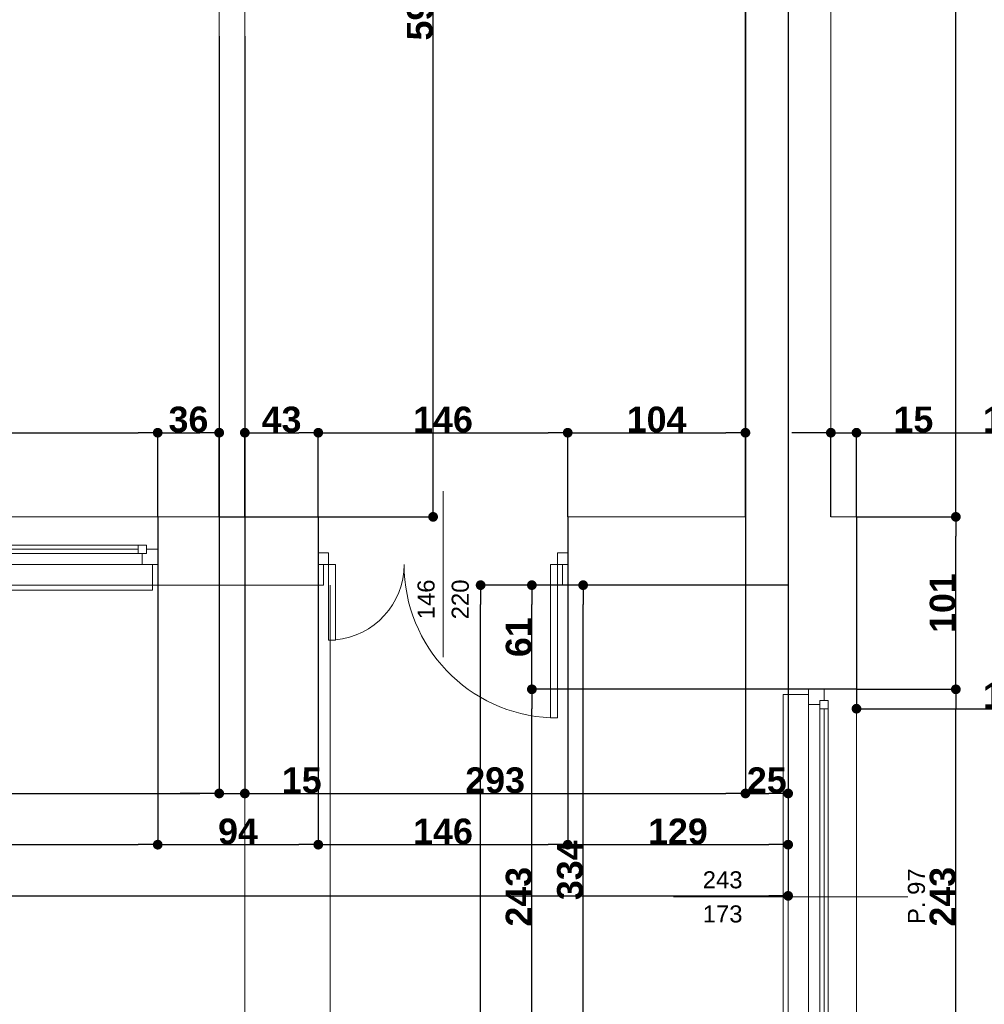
# Model space of a CAD drawing. Header units: millimetres. Extents: x 183299 to 1018155, y -286688 to 171278.
# Tile 49 of 100: x 401330 to 406976, y -86691 to -80924. Entities that reach past the tile are written whole.
import ezdxf

# ---------------------------------------------------------------- set-up
doc = ezdxf.new("R2010")
doc.units = ezdxf.units.MM
doc.header["$MEASUREMENT"] = 0
doc.linetypes.add('Wipeout_Contour', pattern=[1000, 0, -1000])
for name, color, linetype in [('Drzwi ArchiCAD', 7, 'Continuous'), ('inwentaryzacja_sciany', 7, 'Continuous'), ('Okna ArchiCADa', 7, 'Continuous'), ('Wymiarowanie - Ogólne', 7, 'Continuous'), ('Znaczniki Drzwi', 7, 'Continuous'), ('Znaczniki Okien', 7, 'Continuous')]:
    doc.layers.add(name, color=color, linetype=linetype)
for name, color, linetype, lineweight in [('Drzwi ArchiCAD_Nr_Pióra__1', 7, 'Continuous', 13), ('inwentaryzacja_sciany_Nr_Pióra__1', 7, 'Continuous', 13), ('Okna ArchiCADa_Nr_Pióra__1', 7, 'Continuous', 13), ('Znaczniki Drzwi_Nr_Pióra__1', 7, 'Continuous', 13), ('Znaczniki Drzwi_Nr_Pióra__7', 7, 'Continuous', 35), ('Znaczniki Okien_Nr_Pióra__1', 7, 'Continuous', 13), ('Znaczniki Okien_Nr_Pióra__7', 7, 'Continuous', 35)]:
    doc.layers.add(name, color=color, linetype=linetype, lineweight=lineweight)
for name, color, linetype, lineweight, true_color in [('Drzwi ArchiCAD_Nr_Pióra__23', 7, 'Continuous', 20, 0xff6600), ('Drzwi ArchiCAD_Nr_Pióra__3', 7, 'Continuous', 18, 0xff6600), ('Okna ArchiCADa_Nr_Pióra__23', 7, 'Continuous', 20, 0xff6600), ('Okna ArchiCADa_Nr_Pióra__3', 7, 'Continuous', 18, 0xff6600)]:
    doc.layers.add(name, color=color, linetype=linetype, lineweight=lineweight, true_color=true_color)
doc.styles.add('GENERATED_STYLE_1', font='arial.ttf')
doc.styles.add('GENERATED_STYLE_2', font='arialbd.ttf')
doc.dimstyles.new('GENERATED_STYLE__1', dxfattribs={"dimtxt": 150, "dimasz": 114, "dimexe": 0.18, "dimexo": 0, "dimgap": 0.09, "dimtad": 1, "dimtih": 1, "dimtoh": 1, "dimdec": 0, "dimlfac": 0.1, "dimzin": 0, "dimdsep": 46, "dimtxsty": 'GENERATED_STYLE_2', "dimblk": 'ARROWHEAD_11', "dimblk1": 'ARROWHEAD_11', "dimblk2": 'ARROWHEAD_11', "dimcen": 0.09, "dimclrd": 256, "dimclre": 256, "dimclrt": 256, "dimazin": 0, "dimtfac": 1, "dimtdec": 4, "dimtmove": 0, "dimatfit": 3, "dimfxl": 1, "dimtolj": 1, "dimtzin": 0, "dimarcsym": 0})
doc.dimstyles.new('GENERATED_STYLE__2', dxfattribs={"dimtxt": 150, "dimasz": 114, "dimexe": 0.18, "dimexo": 0, "dimgap": 0.09, "dimtad": 1, "dimdec": 0, "dimlfac": 0.1, "dimzin": 0, "dimdsep": 46, "dimtxsty": 'GENERATED_STYLE_2', "dimblk": 'ARROWHEAD_11', "dimblk1": 'ARROWHEAD_11', "dimblk2": 'ARROWHEAD_11', "dimcen": 0.09, "dimclrd": 256, "dimclre": 256, "dimclrt": 256, "dimazin": 0, "dimtfac": 1, "dimtdec": 4, "dimtmove": 0, "dimatfit": 3, "dimfxl": 1, "dimtolj": 1, "dimtzin": 0, "dimarcsym": 0})

# ---------------------------------------------------------------- blocks, each defined once
blk = doc.blocks.new('O1 rozwierane 12_110')
at = {"layer": 'Okna ArchiCADa_Nr_Pióra__1', "linetype": 'Continuous'}
for p, q in [((-1215, 0), (-1215, -90)), ((-1185, 0), (-1215, 0)), ((1185, 0), (1215, 0)), ((1215, 0), (1215, -90))]:
    blk.add_line(p, q, dxfattribs=at)
at = {"layer": 'Okna ArchiCADa_Nr_Pióra__23', "linetype": 'Continuous'}
for p, q in [((-1215, 0), (-1215, -90)), ((1215, -90), (1215, 0))]:
    blk.add_line(p, q, dxfattribs=at)
at = {"layer": 'Okna ArchiCADa_Nr_Pióra__3', "linetype": 'Continuous'}
for p, q in [((-1185, 120), (-1185, 150)), ((-1185, 150), (1185, 150)), ((-1185, 120), (1185, 120)), ((1185, 150), (1185, 120)), ((-1215, -280), (1215, -280)), ((-1215, -280), (1215, -280))]:
    blk.add_line(p, q, dxfattribs=at)
at = {"linetype": 'Wipeout_Contour', "ltscale": 8917.673108}
blk.add_wipeout([(1100, -115), (1100, -65), (1125, -65), (1125, 0), (-1125, 0), (-1125, -65), (-1100, -65), (-1100, -115)], dxfattribs=at).dxf.layer = 'Okna ArchiCADa'
at = {"layer": 'Okna ArchiCADa_Nr_Pióra__23', "linetype": 'Continuous'}
for p, q in [((-1125, 0), (-1215, 0)), ((-1125, -65), (-1125, 0)), ((1215, 0), (1125, 0)), ((1125, 0), (1125, -65)), ((-1215, -90), (-1150, -90)), ((-1150, -90), (-1150, -65)), ((-1150, -65), (-1125, -65)), ((-1100, -65), (-1150, -65)), ((-1150, -65), (-1150, -115)), ((-1150, -115), (-1100, -115)), ((-1100, -115), (-1100, -65)), ((1150, -65), (1100, -65)), ((1100, -65), (1100, -115)), ((1100, -115), (1150, -115)), ((1125, -65), (1150, -65)), ((1150, -65), (1150, -90)), ((1150, -115), (1150, -65)), ((1150, -90), (1215, -90))]:
    blk.add_line(p, q, dxfattribs=at)
at = {"layer": 'Okna ArchiCADa_Nr_Pióra__3', "linetype": 'Continuous'}
for p, q in [((1125, 0), (-1125, 0)), ((-1100, -65), (1100, -65)), ((-1100, -90), (1100, -90)), ((-1100, -115), (1100, -115)), ((-1100, -115), (1100, -115))]:
    blk.add_line(p, q, dxfattribs=at)
blk = doc.blocks.new('Znacznik O 12_127')
at = {"layer": 'Znaczniki Okien_Nr_Pióra__1', "linetype": 'Continuous'}
blk.add_line((0, 671.4), (0, -700), dxfattribs=at)
at = {"layer": 'Znaczniki Okien_Nr_Pióra__7', "linetype": 'Continuous', "char_height": 100, "attachment_point": 7, "rotation": 270, "style": 'GENERATED_STYLE_1'}
for s, insert in [('{173}', (-152.1, 500)), ('{243}', (47.9, 500))]:
    blk.add_mtext(s, dxfattribs=dict(at, insert=insert))
at = {"layer": 'Znaczniki Okien_Nr_Pióra__7', "linetype": 'Continuous', "insert": (-160, -802.1), "char_height": 100, "attachment_point": 7, "style": 'GENERATED_STYLE_1'}
blk.add_mtext('{P. 97}', dxfattribs=at)
blk = doc.blocks.new('Ściana_732_2', base_point=(230485.1, -93675.8))
at = {"layer": 'inwentaryzacja_sciany_Nr_Pióra__1', "linetype": 'Continuous'}
for p, q in [((230885.1, -84945.8), (230885.1, -83935.8)), ((230485.1, -84335.8), (230485.1, -84975.8)), ((230605.1, -84975.8), (230605.1, -84945.8)), ((230605.1, -84945.8), (230695.1, -84945.8)), ((230695.1, -84945.8), (230885.1, -84945.8)), ((230485.1, -84975.8), (230605.1, -84975.8))]:
    blk.add_line(p, q, dxfattribs=at)
at = {"layer": 'Okna ArchiCADa', "linetype": 'Continuous', "rotation": 90}
blk.add_blockref('O1 rozwierane 12_110', (230605.1, -86160.8), dxfattribs=at)
at = {"layer": 'Znaczniki Okien', "rotation": 90}
blk.add_blockref('Znacznik O 12_127', (230485.1, -86160.8), dxfattribs=at)
blk = doc.blocks.new('O1 rozwierane 12_116')
at = {"layer": 'Okna ArchiCADa_Nr_Pióra__1', "linetype": 'Continuous'}
for p, q in [((-1610, 0), (-1610, -90)), ((-1580, 0), (-1610, 0)), ((1580, 0), (1610, 0)), ((1610, 0), (1610, -90))]:
    blk.add_line(p, q, dxfattribs=at)
at = {"layer": 'Okna ArchiCADa_Nr_Pióra__23', "linetype": 'Continuous'}
for p, q in [((-1610, 0), (-1610, -90)), ((1610, -90), (1610, 0))]:
    blk.add_line(p, q, dxfattribs=at)
at = {"layer": 'Okna ArchiCADa_Nr_Pióra__3', "linetype": 'Continuous'}
for p, q in [((-1580, 120), (-1580, 150)), ((-1580, 150), (1580, 150)), ((-1580, 120), (1580, 120)), ((1580, 150), (1580, 120)), ((-1610, -280), (1610, -280)), ((-1610, -280), (1610, -280))]:
    blk.add_line(p, q, dxfattribs=at)
at = {"linetype": 'Wipeout_Contour', "ltscale": 12072.504138}
blk.add_wipeout([(1495, -115), (1495, -65), (1520, -65), (1520, 0), (-1520, 0), (-1520, -65), (-1495, -65), (-1495, -115)], dxfattribs=at).dxf.layer = 'Okna ArchiCADa'
at = {"layer": 'Okna ArchiCADa_Nr_Pióra__23', "linetype": 'Continuous'}
for p, q in [((-1520, 0), (-1610, 0)), ((-1520, -65), (-1520, 0)), ((1610, 0), (1520, 0)), ((1520, 0), (1520, -65)), ((-1610, -90), (-1545, -90)), ((-1545, -90), (-1545, -65)), ((-1545, -65), (-1520, -65)), ((-1495, -65), (-1545, -65)), ((-1545, -65), (-1545, -115)), ((-1545, -115), (-1495, -115)), ((-1495, -115), (-1495, -65)), ((1545, -65), (1495, -65)), ((1495, -65), (1495, -115)), ((1495, -115), (1545, -115)), ((1520, -65), (1545, -65)), ((1545, -65), (1545, -90)), ((1545, -115), (1545, -65)), ((1545, -90), (1610, -90))]:
    blk.add_line(p, q, dxfattribs=at)
at = {"layer": 'Okna ArchiCADa_Nr_Pióra__3', "linetype": 'Continuous'}
for p, q in [((1520, 0), (-1520, 0)), ((-1495, -65), (1495, -65)), ((-1495, -90), (1495, -90)), ((-1495, -115), (1495, -115)), ((-1495, -115), (1495, -115))]:
    blk.add_line(p, q, dxfattribs=at)
blk = doc.blocks.new('D2 Asymetryczne 12_11')
at = {"layer": 'Drzwi ArchiCAD_Nr_Pióra__1', "linetype": 'Continuous'}
for p, q in [((-730, 0), (-730, -70)), ((-700, 0), (-730, 0)), ((700, 0), (730, 0)), ((730, 0), (730, -70))]:
    blk.add_line(p, q, dxfattribs=at)
at = {"layer": 'Drzwi ArchiCAD_Nr_Pióra__23', "linetype": 'Continuous'}
for p, q in [((-670, 0), (-730, 0)), ((-730, 0), (-730, -70)), ((-670, -70), (-670, 0)), ((730, 0), (670, 0)), ((670, 0), (670, -70)), ((730, -70), (730, 0)), ((-730, -70), (-670, -70)), ((670, -70), (730, -70))]:
    blk.add_line(p, q, dxfattribs=at)
at = {"layer": 'Drzwi ArchiCAD_Nr_Pióra__3', "linetype": 'Continuous'}
for p, q in [((670, 897.8), (630, 897.8)), ((630, 897.8), (630, 0)), ((670, 0), (670, 897.8)), ((-670, 0), (-670, 442.2)), ((-670, 442.2), (-630, 442.2)), ((-630, 442.2), (-630, 0)), ((-630, 0), (-670, 0)), ((630, 0), (670, 0))]:
    blk.add_line(p, q, dxfattribs=at)
for centre, radius, start, end in [((670, 0), 897.8, 92.55103, 180), ((-670, 0), 442.2, 0, 84.83127)]:
    blk.add_arc(centre, radius, start, end, dxfattribs=at)
blk = doc.blocks.new('Znacznik O 12_251')
at = {"layer": 'Znaczniki Drzwi_Nr_Pióra__1', "linetype": 'Continuous'}
blk.add_line((0, 421.4), (0, -550), dxfattribs=at)
at = {"layer": 'Znaczniki Drzwi_Nr_Pióra__7', "linetype": 'Continuous', "char_height": 100, "attachment_point": 7, "rotation": 270, "style": 'GENERATED_STYLE_1'}
for s, insert in [('{220}', (-152.1, 200)), ('{146}', (47.9, 200))]:
    blk.add_mtext(s, dxfattribs=dict(at, insert=insert))
blk = doc.blocks.new('Ściana_745_2', base_point=(230485.1, -83935.8))
at = {"layer": 'inwentaryzacja_sciany_Nr_Pióra__1', "linetype": 'Continuous'}
for p, q in [((226795.1, -84125.8), (226795.1, -83935.8)), ((227155.1, -83935.8), (226795.1, -83935.8)), ((227735.1, -83935.8), (227305.1, -83935.8)), ((227735.1, -84145.8), (227735.1, -83935.8)), ((229195.1, -84145.8), (229195.1, -83935.8)), ((230235.1, -83935.8), (229195.1, -83935.8)), ((230885.1, -83935.8), (230735.1, -83935.8)), ((226795.1, -84215.8), (226795.1, -84125.8)), ((227735.1, -84215.8), (227735.1, -84145.8)), ((229195.1, -84215.8), (229195.1, -84145.8)), ((226765.1, -84335.8), (226765.1, -84215.8)), ((226765.1, -84215.8), (226795.1, -84215.8)), ((227765.1, -84215.8), (227735.1, -84215.8)), ((227765.1, -84335.8), (227765.1, -84215.8)), ((229165.1, -84335.8), (229165.1, -84215.8)), ((229165.1, -84215.8), (229195.1, -84215.8)), ((226765.1, -84335.8), (227765.1, -84335.8)), ((229165.1, -84335.8), (230485.1, -84335.8))]:
    blk.add_line(p, q, dxfattribs=at)
at = {"layer": 'Drzwi ArchiCAD', "linetype": 'Continuous', "xscale": -1, "rotation": 180}
blk.add_blockref('D2 Asymetryczne 12_11', (228465.1, -84215.8), dxfattribs=at)
at = {"layer": 'Znaczniki Drzwi', "rotation": 180}
blk.add_blockref('Znacznik O 12_251', (228465.1, -84335.8), dxfattribs=at)
at = {"layer": 'Okna ArchiCADa', "linetype": 'Continuous', "rotation": 180}
blk.add_blockref('O1 rozwierane 12_116', (225185.1, -84215.8), dxfattribs=at)
blk = doc.blocks.new('Ściana_746_2', base_point=(230485.1, -83935.8))
at = {"layer": 'inwentaryzacja_sciany_Nr_Pióra__1', "linetype": 'Continuous'}
for p, q in [((230235.1, -74755.8), (230235.1, -83935.8)), ((230485.1, -83935.8), (230485.1, -75985.8))]:
    blk.add_line(p, q, dxfattribs=at)
blk = doc.blocks.new('Ściana_750_2', base_point=(227305.1, -83935.8))
at = {"layer": 'inwentaryzacja_sciany_Nr_Pióra__1', "linetype": 'Continuous'}
for p, q in [((227305.1, -83935.8), (227305.1, -78005.8)), ((227155.1, -78305.8), (227155.1, -83935.8))]:
    blk.add_line(p, q, dxfattribs=at)
blk = doc.blocks.new('Ściana_292_2', base_point=(230485.1, -83935.8))
at = {"layer": 'inwentaryzacja_sciany_Nr_Pióra__1', "linetype": 'Continuous'}
for p, q in [((230735.1, -77625.8), (230485.1, -77625.8)), ((230485.1, -77625.8), (230485.1, -83935.8)), ((230735.1, -83935.8), (230735.1, -77625.8))]:
    blk.add_line(p, q, dxfattribs=at)
blk = doc.blocks.new('ARROWHEAD_11')
at = {"linetype": 'Continuous'}
blk.add_line((0, 0), (-1, 0), dxfattribs=at)
at = {"linetype": 'Continuous', "const_width": 0.25, "flags": 128}
blk.add_lwpolyline([(-0.125, 0, 1), (0.125, 0, 1)], format="xyb", close=True, dxfattribs=at)
blk = doc.blocks.new('*D5280')
at = {"layer": 'Defpoints', "color": 0}
for p in [(398448, -81021.3), (402498, -81021.3), (402498, -85456.3)]:
    blk.add_point(p, dxfattribs=at)
at = {"layer": 'Wymiarowanie - Ogólne', "linetype": 'Continuous', "lineweight": -2}
for p, q in [((398448, -81021.3), (398448, -85456.5)), ((402498, -81021.3), (402498, -85456.5)), ((398562, -85456.3), (402384, -85456.3))]:
    blk.add_line(p, q, dxfattribs=at)
at = {"layer": 'Wymiarowanie - Ogólne', "lineweight": -2, "xscale": 114, "yscale": 114, "zscale": 114, "rotation": 180}
blk.add_blockref('ARROWHEAD_11', (398448, -85456.3), dxfattribs=at)
at = {"layer": 'Wymiarowanie - Ogólne', "lineweight": -2, "xscale": 114, "yscale": 114, "zscale": 114}
blk.add_blockref('ARROWHEAD_11', (402498, -85456.3), dxfattribs=at)
at = {"layer": 'Wymiarowanie - Ogólne', "insert": (400473, -85379.7), "char_height": 150, "attachment_point": 5, "style": 'GENERATED_STYLE_2'}
blk.add_mtext('\\A1;405', dxfattribs=at)
blk = doc.blocks.new('*D5281')
at = {"layer": 'Defpoints', "color": 0}
for p in [(402498, -81021.3), (402648, -81021.3), (402648, -85456.3)]:
    blk.add_point(p, dxfattribs=at)
at = {"layer": 'Wymiarowanie - Ogólne', "linetype": 'Continuous', "lineweight": -2}
for p, q in [((402498, -81021.3), (402498, -85456.5)), ((402648, -81021.3), (402648, -85456.5)), ((402384, -85456.3), (402270, -85456.3)), ((402498, -85456.3), (402648, -85456.3)), ((402762, -85456.3), (403086.1, -85456.3))]:
    blk.add_line(p, q, dxfattribs=at)
at = {"layer": 'Wymiarowanie - Ogólne', "lineweight": -2, "xscale": 114, "yscale": 114, "zscale": 114}
blk.add_blockref('ARROWHEAD_11', (402498, -85456.3), dxfattribs=at)
at = {"layer": 'Wymiarowanie - Ogólne', "lineweight": -2, "xscale": 114, "yscale": 114, "zscale": 114, "rotation": 180}
blk.add_blockref('ARROWHEAD_11', (402648, -85456.3), dxfattribs=at)
at = {"layer": 'Wymiarowanie - Ogólne', "insert": (402981, -85379.7), "char_height": 150, "attachment_point": 5, "style": 'GENERATED_STYLE_2'}
blk.add_mtext('\\A1;15', dxfattribs=at)
blk = doc.blocks.new('*D5282')
at = {"layer": 'Defpoints', "color": 0}
for p in [(405578, -75056.3), (402648, -81021.3), (405578, -85456.3)]:
    blk.add_point(p, dxfattribs=at)
at = {"layer": 'Wymiarowanie - Ogólne', "linetype": 'Continuous', "lineweight": -2}
for p, q in [((405578, -75056.3), (405578, -85456.5)), ((402648, -81021.3), (402648, -85456.5)), ((402762, -85456.3), (405464, -85456.3))]:
    blk.add_line(p, q, dxfattribs=at)
at = {"layer": 'Wymiarowanie - Ogólne', "lineweight": -2, "xscale": 114, "yscale": 114, "zscale": 114, "rotation": 180}
blk.add_blockref('ARROWHEAD_11', (402648, -85456.3), dxfattribs=at)
at = {"layer": 'Wymiarowanie - Ogólne', "lineweight": -2, "xscale": 114, "yscale": 114, "zscale": 114}
blk.add_blockref('ARROWHEAD_11', (405578, -85456.3), dxfattribs=at)
at = {"layer": 'Wymiarowanie - Ogólne', "insert": (404113, -85379.6), "char_height": 150, "attachment_point": 5, "style": 'GENERATED_STYLE_2'}
blk.add_mtext('\\A1;293', dxfattribs=at)
blk = doc.blocks.new('*D5283')
at = {"layer": 'Defpoints', "color": 0}
for p in [(405578, -75056.3), (405828, -75056.3), (405828, -85456.3)]:
    blk.add_point(p, dxfattribs=at)
at = {"layer": 'Wymiarowanie - Ogólne', "linetype": 'Continuous', "lineweight": -2}
for p, q in [((405578, -75056.3), (405578, -85456.5)), ((405828, -75056.3), (405828, -85456.5)), ((405692, -85456.3), (405714, -85456.3))]:
    blk.add_line(p, q, dxfattribs=at)
at = {"layer": 'Wymiarowanie - Ogólne', "lineweight": -2, "xscale": 114, "yscale": 114, "zscale": 114, "rotation": 180}
blk.add_blockref('ARROWHEAD_11', (405578, -85456.3), dxfattribs=at)
at = {"layer": 'Wymiarowanie - Ogólne', "lineweight": -2, "xscale": 114, "yscale": 114, "zscale": 114}
blk.add_blockref('ARROWHEAD_11', (405828, -85456.3), dxfattribs=at)
at = {"layer": 'Wymiarowanie - Ogólne', "insert": (405703, -85379.7), "char_height": 150, "attachment_point": 5, "style": 'GENERATED_STYLE_2'}
blk.add_mtext('\\A1;25', dxfattribs=at)
blk = doc.blocks.new('*D5289')
at = {"layer": 'Defpoints', "color": 0}
for p in [(398918, -83836.3), (402138, -83836.3), (402138, -85756.3)]:
    blk.add_point(p, dxfattribs=at)
at = {"layer": 'Wymiarowanie - Ogólne', "linetype": 'Continuous', "lineweight": -2}
for p, q in [((398918, -83836.3), (398918, -85756.5)), ((402138, -83836.3), (402138, -85756.5)), ((399032, -85756.3), (402024, -85756.3))]:
    blk.add_line(p, q, dxfattribs=at)
at = {"layer": 'Wymiarowanie - Ogólne', "lineweight": -2, "xscale": 114, "yscale": 114, "zscale": 114, "rotation": 180}
blk.add_blockref('ARROWHEAD_11', (398918, -85756.3), dxfattribs=at)
at = {"layer": 'Wymiarowanie - Ogólne', "lineweight": -2, "xscale": 114, "yscale": 114, "zscale": 114}
blk.add_blockref('ARROWHEAD_11', (402138, -85756.3), dxfattribs=at)
at = {"layer": 'Wymiarowanie - Ogólne', "insert": (400528, -85679.7), "char_height": 150, "attachment_point": 5, "style": 'GENERATED_STYLE_2'}
blk.add_mtext('\\A1;322', dxfattribs=at)
blk = doc.blocks.new('*D5290')
at = {"layer": 'Defpoints', "color": 0}
for p in [(402138, -83836.3), (403078, -83836.3), (403078, -85756.3)]:
    blk.add_point(p, dxfattribs=at)
at = {"layer": 'Wymiarowanie - Ogólne', "linetype": 'Continuous', "lineweight": -2}
for p, q in [((402138, -83836.3), (402138, -85756.5)), ((403078, -83836.3), (403078, -85756.5)), ((402252, -85756.3), (402964, -85756.3))]:
    blk.add_line(p, q, dxfattribs=at)
at = {"layer": 'Wymiarowanie - Ogólne', "lineweight": -2, "xscale": 114, "yscale": 114, "zscale": 114, "rotation": 180}
blk.add_blockref('ARROWHEAD_11', (402138, -85756.3), dxfattribs=at)
at = {"layer": 'Wymiarowanie - Ogólne', "lineweight": -2, "xscale": 114, "yscale": 114, "zscale": 114}
blk.add_blockref('ARROWHEAD_11', (403078, -85756.3), dxfattribs=at)
at = {"layer": 'Wymiarowanie - Ogólne', "insert": (402608, -85679.6), "char_height": 150, "attachment_point": 5, "style": 'GENERATED_STYLE_2'}
blk.add_mtext('\\A1;94', dxfattribs=at)
blk = doc.blocks.new('*D5291')
at = {"layer": 'Defpoints', "color": 0}
for p in [(403078, -83836.3), (404538, -83836.3), (404538, -85756.3)]:
    blk.add_point(p, dxfattribs=at)
at = {"layer": 'Wymiarowanie - Ogólne', "linetype": 'Continuous', "lineweight": -2}
for p, q in [((403078, -83836.3), (403078, -85756.5)), ((404538, -83836.3), (404538, -85756.5)), ((403192, -85756.3), (404424, -85756.3))]:
    blk.add_line(p, q, dxfattribs=at)
at = {"layer": 'Wymiarowanie - Ogólne', "lineweight": -2, "xscale": 114, "yscale": 114, "zscale": 114, "rotation": 180}
blk.add_blockref('ARROWHEAD_11', (403078, -85756.3), dxfattribs=at)
at = {"layer": 'Wymiarowanie - Ogólne', "lineweight": -2, "xscale": 114, "yscale": 114, "zscale": 114}
blk.add_blockref('ARROWHEAD_11', (404538, -85756.3), dxfattribs=at)
at = {"layer": 'Wymiarowanie - Ogólne', "insert": (403808, -85679.7), "char_height": 150, "attachment_point": 5, "style": 'GENERATED_STYLE_2'}
blk.add_mtext('\\A1;146', dxfattribs=at)
blk = doc.blocks.new('*D5292')
at = {"layer": 'Defpoints', "color": 0}
for p in [(404538, -83836.3), (405828, -84236.3), (405828, -85756.3)]:
    blk.add_point(p, dxfattribs=at)
at = {"layer": 'Wymiarowanie - Ogólne', "linetype": 'Continuous', "lineweight": -2}
for p, q in [((404538, -83836.3), (404538, -85756.5)), ((405828, -84236.3), (405828, -85756.5)), ((404652, -85756.3), (405714, -85756.3))]:
    blk.add_line(p, q, dxfattribs=at)
at = {"layer": 'Wymiarowanie - Ogólne', "lineweight": -2, "xscale": 114, "yscale": 114, "zscale": 114, "rotation": 180}
blk.add_blockref('ARROWHEAD_11', (404538, -85756.3), dxfattribs=at)
at = {"layer": 'Wymiarowanie - Ogólne', "lineweight": -2, "xscale": 114, "yscale": 114, "zscale": 114}
blk.add_blockref('ARROWHEAD_11', (405828, -85756.3), dxfattribs=at)
at = {"layer": 'Wymiarowanie - Ogólne', "insert": (405183, -85679.6), "char_height": 150, "attachment_point": 5, "style": 'GENERATED_STYLE_2'}
blk.add_mtext('\\A1;129', dxfattribs=at)
blk = doc.blocks.new('*D5293')
at = {"layer": 'Defpoints', "color": 0}
for p in [(389508, -84236.3), (405828, -84236.3), (405828, -86056.3)]:
    blk.add_point(p, dxfattribs=at)
at = {"layer": 'Wymiarowanie - Ogólne', "linetype": 'Continuous', "lineweight": -2}
for p, q in [((389508, -84236.3), (389508, -86056.5)), ((405828, -84236.3), (405828, -86056.5)), ((389622, -86056.3), (405714, -86056.3))]:
    blk.add_line(p, q, dxfattribs=at)
at = {"layer": 'Wymiarowanie - Ogólne', "lineweight": -2, "xscale": 114, "yscale": 114, "zscale": 114, "rotation": 180}
blk.add_blockref('ARROWHEAD_11', (389508, -86056.3), dxfattribs=at)
at = {"layer": 'Wymiarowanie - Ogólne', "lineweight": -2, "xscale": 114, "yscale": 114, "zscale": 114}
blk.add_blockref('ARROWHEAD_11', (405828, -86056.3), dxfattribs=at)
at = {"layer": 'Wymiarowanie - Ogólne', "insert": (397668, -85979.7), "char_height": 150, "attachment_point": 5, "style": 'GENERATED_STYLE_2'}
blk.add_mtext('\\A1;1632', dxfattribs=at)
blk = doc.blocks.new('*D5313')
at = {"layer": 'Defpoints', "color": 0}
for p in [(404628, -84236.3), (405828, -84236.3), (415043, -87576.3)]:
    blk.add_point(p, dxfattribs=at)
at = {"layer": 'Wymiarowanie - Ogólne', "linetype": 'Continuous', "lineweight": -2}
for p, q in [((405828, -84236.3), (404627.8, -84236.3)), ((404628, -87462.3), (404628, -84350.3)), ((415043, -87576.3), (404627.8, -87576.3))]:
    blk.add_line(p, q, dxfattribs=at)
at = {"layer": 'Wymiarowanie - Ogólne', "lineweight": -2, "xscale": 114, "yscale": 114, "zscale": 114}
for p, rotation in [((404628, -84236.3), 90), ((404628, -87576.3), 270)]:
    blk.add_blockref('ARROWHEAD_11', p, dxfattribs=dict(at, rotation=rotation))
at = {"layer": 'Wymiarowanie - Ogólne', "insert": (404551.4, -85906.3), "char_height": 150, "attachment_point": 5, "rotation": 90, "style": 'GENERATED_STYLE_2'}
blk.add_mtext('\\A1;334', dxfattribs=at)
blk = doc.blocks.new('*D5315')
at = {"layer": 'Defpoints', "color": 0}
for p in [(404328, -84846.3), (406228, -84846.3), (406228, -87276.3)]:
    blk.add_point(p, dxfattribs=at)
at = {"layer": 'Wymiarowanie - Ogólne', "linetype": 'Continuous', "lineweight": -2}
for p, q in [((406228, -84846.3), (404327.8, -84846.3)), ((404328, -87162.3), (404328, -84960.3)), ((406228, -87276.3), (404327.8, -87276.3))]:
    blk.add_line(p, q, dxfattribs=at)
at = {"layer": 'Wymiarowanie - Ogólne', "lineweight": -2, "xscale": 114, "yscale": 114, "zscale": 114}
for p, rotation in [((404328, -84846.3), 90), ((404328, -87276.3), 270)]:
    blk.add_blockref('ARROWHEAD_11', p, dxfattribs=dict(at, rotation=rotation))
at = {"layer": 'Wymiarowanie - Ogólne', "insert": (404251.4, -86061.3), "char_height": 150, "attachment_point": 5, "rotation": 90, "style": 'GENERATED_STYLE_2'}
blk.add_mtext('\\A1;243', dxfattribs=at)
blk = doc.blocks.new('*D5316')
at = {"layer": 'Defpoints', "color": 0}
for p in [(404328, -84236.3), (405828, -84236.3), (406228, -84846.3)]:
    blk.add_point(p, dxfattribs=at)
at = {"layer": 'Wymiarowanie - Ogólne', "linetype": 'Continuous', "lineweight": -2}
for p, q in [((405828, -84236.3), (404327.8, -84236.3)), ((404328, -84732.3), (404328, -84350.3)), ((406228, -84846.3), (404327.8, -84846.3))]:
    blk.add_line(p, q, dxfattribs=at)
at = {"layer": 'Wymiarowanie - Ogólne', "lineweight": -2, "xscale": 114, "yscale": 114, "zscale": 114}
for p, rotation in [((404328, -84236.3), 90), ((404328, -84846.3), 270)]:
    blk.add_blockref('ARROWHEAD_11', p, dxfattribs=dict(at, rotation=rotation))
at = {"layer": 'Wymiarowanie - Ogólne', "insert": (404251.4, -84541.3), "char_height": 150, "attachment_point": 5, "rotation": 90, "style": 'GENERATED_STYLE_2'}
blk.add_mtext('\\A1;61', dxfattribs=at)
blk = doc.blocks.new('*D5317')
at = {"layer": 'Defpoints', "color": 0}
for p in [(404028, -84236.3), (405828, -84236.3), (405828, -93976.3)]:
    blk.add_point(p, dxfattribs=at)
at = {"layer": 'Wymiarowanie - Ogólne', "linetype": 'Continuous', "lineweight": -2}
for p, q in [((405828, -84236.3), (404027.8, -84236.3)), ((404028, -93862.3), (404028, -84350.3)), ((405828, -93976.3), (404027.8, -93976.3))]:
    blk.add_line(p, q, dxfattribs=at)
at = {"layer": 'Wymiarowanie - Ogólne', "lineweight": -2, "xscale": 114, "yscale": 114, "zscale": 114}
for p, rotation in [((404028, -84236.3), 90), ((404028, -93976.3), 270)]:
    blk.add_blockref('ARROWHEAD_11', p, dxfattribs=dict(at, rotation=rotation))
at = {"layer": 'Wymiarowanie - Ogólne', "insert": (403951.2, -89106.3), "char_height": 150, "attachment_point": 5, "rotation": 90, "style": 'GENERATED_STYLE_2'}
blk.add_mtext('\\A1;974', dxfattribs=at)
blk = doc.blocks.new('*D6670')
at = {"layer": 'Defpoints', "color": 0}
for p in [(408058, -80781.3), (406228, -83836.3), (408058, -84960)]:
    blk.add_point(p, dxfattribs=at)
at = {"layer": 'Wymiarowanie - Ogólne', "linetype": 'Continuous', "lineweight": -2}
for p, q in [((408058, -80781.3), (408058, -84960.2)), ((406228, -83836.3), (406228, -84960.2)), ((406342, -84960), (407944, -84960))]:
    blk.add_line(p, q, dxfattribs=at)
at = {"layer": 'Wymiarowanie - Ogólne', "lineweight": -2, "xscale": 114, "yscale": 114, "zscale": 114, "rotation": 180}
blk.add_blockref('ARROWHEAD_11', (406228, -84960), dxfattribs=at)
at = {"layer": 'Wymiarowanie - Ogólne', "lineweight": -2, "xscale": 114, "yscale": 114, "zscale": 114}
blk.add_blockref('ARROWHEAD_11', (408058, -84960), dxfattribs=at)
at = {"layer": 'Wymiarowanie - Ogólne', "insert": (407143, -84883.3), "char_height": 150, "attachment_point": 5, "style": 'GENERATED_STYLE_2'}
blk.add_mtext('\\A1;183', dxfattribs=at)
blk = doc.blocks.new('*D6701')
at = {"layer": 'Defpoints', "color": 0}
for p in [(406228, -84846.3), (406809.5, -84846.3), (406228, -87276.3)]:
    blk.add_point(p, dxfattribs=at)
at = {"layer": 'Wymiarowanie - Ogólne', "linetype": 'Continuous', "lineweight": -2}
for p, q in [((406228, -84846.3), (406809.7, -84846.3)), ((406809.5, -87162.3), (406809.5, -84960.3)), ((406228, -87276.3), (406809.7, -87276.3))]:
    blk.add_line(p, q, dxfattribs=at)
at = {"layer": 'Wymiarowanie - Ogólne', "lineweight": -2, "xscale": 114, "yscale": 114, "zscale": 114}
for p, rotation in [((406809.5, -84846.3), 90), ((406809.5, -87276.3), 270)]:
    blk.add_blockref('ARROWHEAD_11', p, dxfattribs=dict(at, rotation=rotation))
at = {"layer": 'Wymiarowanie - Ogólne', "insert": (406733, -86061.3), "char_height": 150, "attachment_point": 5, "rotation": 90, "style": 'GENERATED_STYLE_2'}
blk.add_mtext('\\A1;243', dxfattribs=at)
blk = doc.blocks.new('*D6702')
at = {"layer": 'Defpoints', "color": 0}
for p in [(406228, -83836.3), (406809.5, -83836.3), (406228, -84846.3)]:
    blk.add_point(p, dxfattribs=at)
at = {"layer": 'Wymiarowanie - Ogólne', "linetype": 'Continuous', "lineweight": -2}
for p, q in [((406228, -83836.3), (406809.7, -83836.3)), ((406809.5, -84732.3), (406809.5, -83950.3)), ((406228, -84846.3), (406809.7, -84846.3))]:
    blk.add_line(p, q, dxfattribs=at)
at = {"layer": 'Wymiarowanie - Ogólne', "lineweight": -2, "xscale": 114, "yscale": 114, "zscale": 114}
for p, rotation in [((406809.5, -83836.3), 90), ((406809.5, -84846.3), 270)]:
    blk.add_blockref('ARROWHEAD_11', p, dxfattribs=dict(at, rotation=rotation))
at = {"layer": 'Wymiarowanie - Ogólne', "insert": (406733, -84341.3), "char_height": 150, "attachment_point": 5, "rotation": 90, "style": 'GENERATED_STYLE_2'}
blk.add_mtext('\\A1;101', dxfattribs=at)
blk = doc.blocks.new('*D6703')
at = {"layer": 'Defpoints', "color": 0}
for p in [(406078, -77526.3), (406809.5, -77526.3), (406228, -83836.3)]:
    blk.add_point(p, dxfattribs=at)
at = {"layer": 'Wymiarowanie - Ogólne', "linetype": 'Continuous', "lineweight": -2}
for p, q in [((406078, -77526.3), (406809.7, -77526.3)), ((406809.5, -83722.3), (406809.5, -77640.3)), ((406228, -83836.3), (406809.7, -83836.3))]:
    blk.add_line(p, q, dxfattribs=at)
at = {"layer": 'Wymiarowanie - Ogólne', "lineweight": -2, "xscale": 114, "yscale": 114, "zscale": 114}
for p, rotation in [((406809.5, -77526.3), 90), ((406809.5, -83836.3), 270)]:
    blk.add_blockref('ARROWHEAD_11', p, dxfattribs=dict(at, rotation=rotation))
at = {"layer": 'Wymiarowanie - Ogólne', "insert": (406733, -80681.3), "char_height": 150, "attachment_point": 5, "rotation": 90, "style": 'GENERATED_STYLE_2'}
blk.add_mtext('\\A1;631', dxfattribs=at)
blk = doc.blocks.new('*D6706')
at = {"layer": 'Defpoints', "color": 0}
for p in [(406228, -83343.5), (406078, -83836.3), (406228, -83836.3)]:
    blk.add_point(p, dxfattribs=at)
at = {"layer": 'Wymiarowanie - Ogólne', "linetype": 'Continuous', "lineweight": -2}
for p, q in [((405964, -83343.5), (405850, -83343.5)), ((406078, -83836.3), (406078, -83343.3)), ((406078, -83343.5), (406228, -83343.5)), ((406228, -83836.3), (406228, -83343.3)), ((406342, -83343.5), (406666.1, -83343.5))]:
    blk.add_line(p, q, dxfattribs=at)
at = {"layer": 'Wymiarowanie - Ogólne', "lineweight": -2, "xscale": 114, "yscale": 114, "zscale": 114}
blk.add_blockref('ARROWHEAD_11', (406078, -83343.5), dxfattribs=at)
at = {"layer": 'Wymiarowanie - Ogólne', "lineweight": -2, "xscale": 114, "yscale": 114, "zscale": 114, "rotation": 180}
blk.add_blockref('ARROWHEAD_11', (406228, -83343.5), dxfattribs=at)
at = {"layer": 'Wymiarowanie - Ogólne', "insert": (406561, -83266.9), "char_height": 150, "attachment_point": 5, "style": 'GENERATED_STYLE_2'}
blk.add_mtext('\\A1;15', dxfattribs=at)
blk = doc.blocks.new('*D6707')
at = {"layer": 'Defpoints', "color": 0}
for p in [(408058, -83343.5), (406228, -83836.3), (408058, -85676.3)]:
    blk.add_point(p, dxfattribs=at)
at = {"layer": 'Wymiarowanie - Ogólne', "linetype": 'Continuous', "lineweight": -2}
for p, q in [((406228, -83836.3), (406228, -83343.3)), ((406342, -83343.5), (407944, -83343.5)), ((408058, -85676.3), (408058, -83343.3))]:
    blk.add_line(p, q, dxfattribs=at)
at = {"layer": 'Wymiarowanie - Ogólne', "lineweight": -2, "xscale": 114, "yscale": 114, "zscale": 114, "rotation": 180}
blk.add_blockref('ARROWHEAD_11', (406228, -83343.5), dxfattribs=at)
at = {"layer": 'Wymiarowanie - Ogólne', "lineweight": -2, "xscale": 114, "yscale": 114, "zscale": 114}
blk.add_blockref('ARROWHEAD_11', (408058, -83343.5), dxfattribs=at)
at = {"layer": 'Wymiarowanie - Ogólne', "insert": (407143, -83266.7), "char_height": 150, "attachment_point": 5, "style": 'GENERATED_STYLE_2'}
blk.add_mtext('\\A1;183', dxfattribs=at)
blk = doc.blocks.new('*D6766')
at = {"layer": 'Defpoints', "color": 0}
for p in [(402648, -77906.3), (403749.8, -77906.3), (402498, -83836.3)]:
    blk.add_point(p, dxfattribs=at)
at = {"layer": 'Wymiarowanie - Ogólne', "linetype": 'Continuous', "lineweight": -2}
for p, q in [((402648, -77906.3), (403750, -77906.3)), ((403749.8, -83722.3), (403749.8, -78020.3)), ((402498, -83836.3), (403750, -83836.3))]:
    blk.add_line(p, q, dxfattribs=at)
at = {"layer": 'Wymiarowanie - Ogólne', "lineweight": -2, "xscale": 114, "yscale": 114, "zscale": 114}
for p, rotation in [((403749.8, -77906.3), 90), ((403749.8, -83836.3), 270)]:
    blk.add_blockref('ARROWHEAD_11', p, dxfattribs=dict(at, rotation=rotation))
at = {"layer": 'Wymiarowanie - Ogólne', "insert": (403673.1, -80871.3), "char_height": 150, "attachment_point": 5, "rotation": 90, "style": 'GENERATED_STYLE_2'}
blk.add_mtext('\\A1;593', dxfattribs=at)
blk = doc.blocks.new('*D6773')
at = {"layer": 'Defpoints', "color": 0}
for p in [(405578, -77193.8), (402648, -77906.3), (405578, -83836.3)]:
    blk.add_point(p, dxfattribs=at)
at = {"layer": 'Wymiarowanie - Ogólne', "linetype": 'Continuous', "lineweight": -2}
for p, q in [((402648, -77906.3), (402648, -77193.6)), ((402762, -77193.8), (405464, -77193.8)), ((405578, -83836.3), (405578, -77193.6))]:
    blk.add_line(p, q, dxfattribs=at)
at = {"layer": 'Wymiarowanie - Ogólne', "lineweight": -2, "xscale": 114, "yscale": 114, "zscale": 114, "rotation": 180}
blk.add_blockref('ARROWHEAD_11', (402648, -77193.8), dxfattribs=at)
at = {"layer": 'Wymiarowanie - Ogólne', "lineweight": -2, "xscale": 114, "yscale": 114, "zscale": 114}
blk.add_blockref('ARROWHEAD_11', (405578, -77193.8), dxfattribs=at)
at = {"layer": 'Wymiarowanie - Ogólne', "insert": (404113, -77117), "char_height": 150, "attachment_point": 5, "style": 'GENERATED_STYLE_2'}
blk.add_mtext('\\A1;293', dxfattribs=at)
blk = doc.blocks.new('*D6777')
at = {"layer": 'Defpoints', "color": 0}
for p in [(403078, -83343.5), (402648, -83836.3), (403078, -83836.3)]:
    blk.add_point(p, dxfattribs=at)
at = {"layer": 'Wymiarowanie - Ogólne', "linetype": 'Continuous', "lineweight": -2}
for p, q in [((402648, -83836.3), (402648, -83343.3)), ((402762, -83343.5), (402964, -83343.5)), ((403078, -83836.3), (403078, -83343.3))]:
    blk.add_line(p, q, dxfattribs=at)
at = {"layer": 'Wymiarowanie - Ogólne', "lineweight": -2, "xscale": 114, "yscale": 114, "zscale": 114, "rotation": 180}
blk.add_blockref('ARROWHEAD_11', (402648, -83343.5), dxfattribs=at)
at = {"layer": 'Wymiarowanie - Ogólne', "lineweight": -2, "xscale": 114, "yscale": 114, "zscale": 114}
blk.add_blockref('ARROWHEAD_11', (403078, -83343.5), dxfattribs=at)
at = {"layer": 'Wymiarowanie - Ogólne', "insert": (402863, -83266.9), "char_height": 150, "attachment_point": 5, "style": 'GENERATED_STYLE_2'}
blk.add_mtext('\\A1;43', dxfattribs=at)
blk = doc.blocks.new('*D6778')
at = {"layer": 'Defpoints', "color": 0}
for p in [(404538, -83343.5), (403078, -83836.3), (404538, -83836.3)]:
    blk.add_point(p, dxfattribs=at)
at = {"layer": 'Wymiarowanie - Ogólne', "linetype": 'Continuous', "lineweight": -2}
for p, q in [((403078, -83836.3), (403078, -83343.3)), ((403192, -83343.5), (404424, -83343.5)), ((404538, -83836.3), (404538, -83343.3))]:
    blk.add_line(p, q, dxfattribs=at)
at = {"layer": 'Wymiarowanie - Ogólne', "lineweight": -2, "xscale": 114, "yscale": 114, "zscale": 114, "rotation": 180}
blk.add_blockref('ARROWHEAD_11', (403078, -83343.5), dxfattribs=at)
at = {"layer": 'Wymiarowanie - Ogólne', "lineweight": -2, "xscale": 114, "yscale": 114, "zscale": 114}
blk.add_blockref('ARROWHEAD_11', (404538, -83343.5), dxfattribs=at)
at = {"layer": 'Wymiarowanie - Ogólne', "insert": (403808, -83266.9), "char_height": 150, "attachment_point": 5, "style": 'GENERATED_STYLE_2'}
blk.add_mtext('\\A1;146', dxfattribs=at)
blk = doc.blocks.new('*D6779')
at = {"layer": 'Defpoints', "color": 0}
for p in [(405578, -83343.5), (404538, -83836.3), (405578, -83836.3)]:
    blk.add_point(p, dxfattribs=at)
at = {"layer": 'Wymiarowanie - Ogólne', "linetype": 'Continuous', "lineweight": -2}
for p, q in [((404538, -83836.3), (404538, -83343.3)), ((404652, -83343.5), (405464, -83343.5)), ((405578, -83836.3), (405578, -83343.3))]:
    blk.add_line(p, q, dxfattribs=at)
at = {"layer": 'Wymiarowanie - Ogólne', "lineweight": -2, "xscale": 114, "yscale": 114, "zscale": 114, "rotation": 180}
blk.add_blockref('ARROWHEAD_11', (404538, -83343.5), dxfattribs=at)
at = {"layer": 'Wymiarowanie - Ogólne', "lineweight": -2, "xscale": 114, "yscale": 114, "zscale": 114}
blk.add_blockref('ARROWHEAD_11', (405578, -83343.5), dxfattribs=at)
at = {"layer": 'Wymiarowanie - Ogólne', "insert": (405058, -83266.9), "char_height": 150, "attachment_point": 5, "style": 'GENERATED_STYLE_2'}
blk.add_mtext('\\A1;104', dxfattribs=at)
blk = doc.blocks.new('*D6781')
at = {"layer": 'Defpoints', "color": 0}
for p in [(402138, -83343.5), (398918, -83836.3), (402138, -83836.3)]:
    blk.add_point(p, dxfattribs=at)
at = {"layer": 'Wymiarowanie - Ogólne', "linetype": 'Continuous', "lineweight": -2}
for p, q in [((398918, -83836.3), (398918, -83343.3)), ((399032, -83343.5), (402024, -83343.5)), ((402138, -83836.3), (402138, -83343.3))]:
    blk.add_line(p, q, dxfattribs=at)
at = {"layer": 'Wymiarowanie - Ogólne', "lineweight": -2, "xscale": 114, "yscale": 114, "zscale": 114, "rotation": 180}
blk.add_blockref('ARROWHEAD_11', (398918, -83343.5), dxfattribs=at)
at = {"layer": 'Wymiarowanie - Ogólne', "lineweight": -2, "xscale": 114, "yscale": 114, "zscale": 114}
blk.add_blockref('ARROWHEAD_11', (402138, -83343.5), dxfattribs=at)
at = {"layer": 'Wymiarowanie - Ogólne', "insert": (400528, -83266.9), "char_height": 150, "attachment_point": 5, "style": 'GENERATED_STYLE_2'}
blk.add_mtext('\\A1;322', dxfattribs=at)
blk = doc.blocks.new('*D6782')
at = {"layer": 'Defpoints', "color": 0}
for p in [(402498, -83343.5), (402138, -83836.3), (402498, -83836.3)]:
    blk.add_point(p, dxfattribs=at)
at = {"layer": 'Wymiarowanie - Ogólne', "linetype": 'Continuous', "lineweight": -2}
for p, q in [((402138, -83836.3), (402138, -83343.3)), ((402252, -83343.5), (402384, -83343.5)), ((402498, -83836.3), (402498, -83343.3))]:
    blk.add_line(p, q, dxfattribs=at)
at = {"layer": 'Wymiarowanie - Ogólne', "lineweight": -2, "xscale": 114, "yscale": 114, "zscale": 114, "rotation": 180}
blk.add_blockref('ARROWHEAD_11', (402138, -83343.5), dxfattribs=at)
at = {"layer": 'Wymiarowanie - Ogólne', "lineweight": -2, "xscale": 114, "yscale": 114, "zscale": 114}
blk.add_blockref('ARROWHEAD_11', (402498, -83343.5), dxfattribs=at)
at = {"layer": 'Wymiarowanie - Ogólne', "insert": (402318, -83266.9), "char_height": 150, "attachment_point": 5, "style": 'GENERATED_STYLE_2'}
blk.add_mtext('\\A1;36', dxfattribs=at)

msp = doc.modelspace()

# ---------------------------------------------------------------- block references
at = {"layer": 'inwentaryzacja_sciany'}
msp.add_blockref('Ściana_732_2', (405827.95206, -93576.32699), dxfattribs=at)

# ---------------------------------------------------------------- next in the draw order: block references
msp.add_blockref('Ściana_745_2', (405827.95206, -83836.32699), dxfattribs=at)

# ---------------------------------------------------------------- next in the draw order: linework, layer by layer
at = {"layer": 'inwentaryzacja_sciany_Nr_Pióra__1', "linetype": 'Continuous'}
for p, q in [((405827.95206, -84236.32699), (405827.95206, -83836.32699)), ((402647.95206, -93976.32699), (402647.95206, -84236.32699)), ((403147.95206, -84236.32699), (403147.95206, -93976.32699))]:
    msp.add_line(p, q, dxfattribs=at)

# ---------------------------------------------------------------- next in the draw order: block references
at = {"layer": 'inwentaryzacja_sciany'}
for name, p in [('Ściana_746_2', (405827.95206, -83836.32699)), ('Ściana_292_2', (405827.95206, -83836.32699)), ('Ściana_750_2', (402647.95206, -83836.32699))]:
    msp.add_blockref(name, p, dxfattribs=at)

# ---------------------------------------------------------------- next in the draw order: dimensions: what is measured, and where the dimension line sits
at = {"layer": 'Wymiarowanie - Ogólne', "linetype": 'Continuous'}
for base, p1, p2, picture, middle in [((405577.95206, -85456.32699), (402647.95206, -81021.32699), (405577.95206, -75056.32699), '*D5282', (404112.95206, -85379.58699)), ((405827.95206, -85456.32699), (405577.95206, -75056.32699), (405827.95206, -75056.32699), '*D5283', (405702.95206, -85379.73699)), ((405577.95206, -77193.77989), (402647.95206, -77906.32699), (405577.95206, -83836.32699), '*D6773', (404112.95206, -77117.03989)), ((408057.95206, -84960.00257), (406227.95206, -83836.32699), (408057.95206, -80781.32699), '*D6670', (407142.95206, -84883.26257)), ((402497.95206, -85456.32699), (398447.95206, -81021.32699), (402497.95206, -81021.32699), '*D5280', (400472.95206, -85379.73699)), ((402647.95206, -85456.32699), (402497.95206, -81021.32699), (402647.95206, -81021.32699), '*D5281', (402981.04206, -85379.73699)), ((402137.95206, -83343.45624), (398917.95206, -83836.32699), (402137.95206, -83836.32699), '*D6781', (400527.95206, -83266.86624)), ((402497.95206, -83343.45624), (402137.95206, -83836.32699), (402497.95206, -83836.32699), '*D6782', (402317.95206, -83266.86624)), ((403077.95206, -83343.45624), (402647.95206, -83836.32699), (403077.95206, -83836.32699), '*D6777', (402862.95206, -83266.86624)), ((404537.95206, -83343.45624), (403077.95206, -83836.32699), (404537.95206, -83836.32699), '*D6778', (403807.95206, -83266.86624)), ((405577.95206, -83343.45624), (404537.95206, -83836.32699), (405577.95206, -83836.32699), '*D6779', (405057.95206, -83266.86624)), ((406227.95206, -83343.45624), (406077.95206, -83836.32699), (406227.95206, -83836.32699), '*D6706', (406561.04206, -83266.86624)), ((408057.95206, -83343.45624), (406227.95206, -83836.32699), (408057.95206, -85676.32699), '*D6707', (407142.95206, -83266.71624)), ((402137.95206, -85756.32699), (398917.95206, -83836.32699), (402137.95206, -83836.32699), '*D5289', (400527.95206, -85679.73699)), ((403077.95206, -85756.32699), (402137.95206, -83836.32699), (403077.95206, -83836.32699), '*D5290', (402607.95206, -85679.58699)), ((404537.95206, -85756.32699), (403077.95206, -83836.32699), (404537.95206, -83836.32699), '*D5291', (403807.95206, -85679.73699)), ((405827.95206, -85756.32699), (404537.95206, -83836.32699), (405827.95206, -84236.32699), '*D5292', (405182.95206, -85679.58699)), ((405827.95206, -86056.32699), (389507.95206, -84236.32699), (405827.95206, -84236.32699), '*D5293', (397667.95206, -85979.73699))]:
    dim = msp.add_linear_dim(base=base, p1=p1, p2=p2, dimstyle='GENERATED_STYLE__1', dxfattribs=at)
    dim.commit()
    dim.dimension.update_dxf_attribs({"geometry": picture, "text_midpoint": middle})
for base, p1, p2, picture, middle in [((406809.54394, -77526.32699), (406227.95206, -83836.32699), (406077.95206, -77526.32699), '*D6703', (406732.95394, -80681.32699)), ((403749.82286, -77906.32699), (402497.95206, -83836.32699), (402647.95206, -77906.32699), '*D6766', (403673.08286, -80871.32699)), ((406809.54394, -83836.32699), (406227.95206, -84846.32699), (406227.95206, -83836.32699), '*D6702', (406732.95394, -84341.32699)), ((404027.95206, -84236.32699), (405827.95206, -93976.32699), (405827.95206, -84236.32699), '*D5317', (403951.21206, -89106.32699)), ((404327.95206, -84236.32699), (406227.95206, -84846.32699), (405827.95206, -84236.32699), '*D5316', (404251.36206, -84541.32699)), ((404627.95206, -84236.32699), (415042.95206, -87576.32699), (405827.95206, -84236.32699), '*D5313', (404551.36206, -85906.32699)), ((404327.95206, -84846.32699), (406227.95206, -87276.32699), (406227.95206, -84846.32699), '*D5315', (404251.36206, -86061.32699)), ((406809.54394, -84846.32699), (406227.95206, -87276.32699), (406227.95206, -84846.32699), '*D6701', (406732.95394, -86061.32699))]:
    dim = msp.add_linear_dim(base=base, p1=p1, p2=p2, angle=90, dimstyle='GENERATED_STYLE__2', dxfattribs=at)
    dim.commit()
    dim.dimension.update_dxf_attribs({"geometry": picture, "text_midpoint": middle})

doc.saveas('drawing.dxf')
